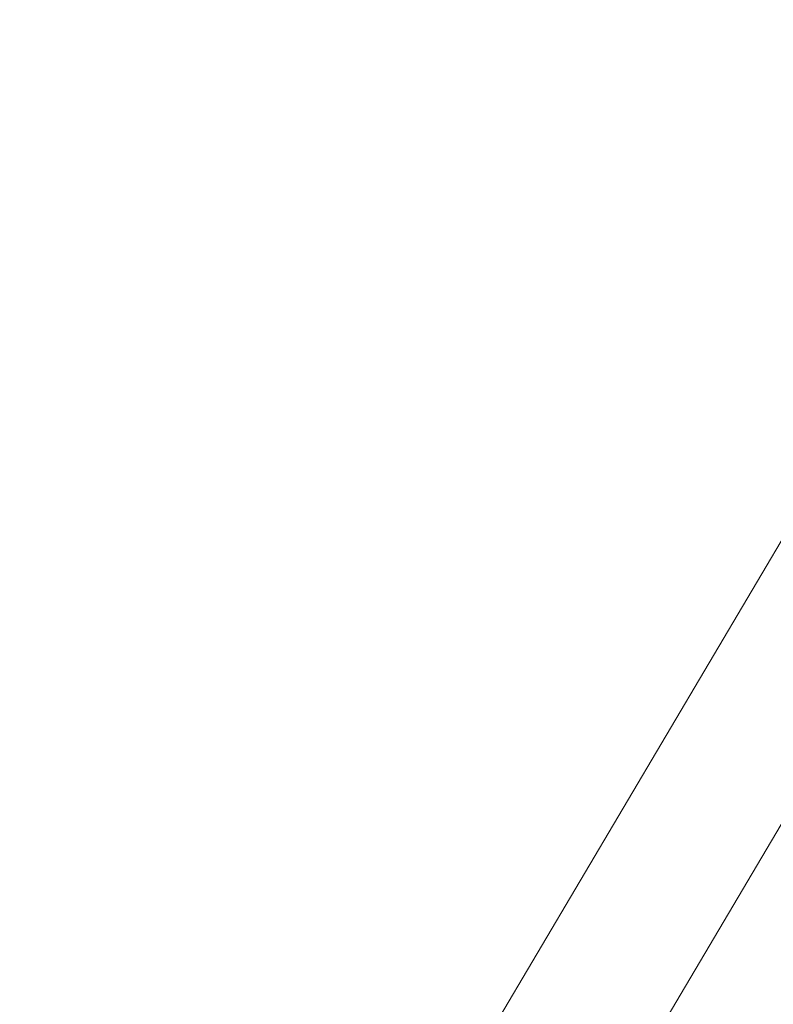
# Model space of a CAD drawing. Header units: metres. Extents: x 90929.1 to 91021.7, y 464820.1 to 464912.3.
# Tile 53 of 63: x 91005.1 to 91005.9, y 464892.5 to 464893.5. Entities that reach past the tile are written whole.
import ezdxf

# ---------------------------------------------------------------- set-up
doc = ezdxf.new("R2010")
doc.units = ezdxf.units.M
doc.layers.add('A-WALL', color=113, linetype='Continuous', lineweight=9)
doc.layers.add('A-WALL-FNSH', color=113, linetype='Continuous', lineweight=9)

msp = doc.modelspace()

# ---------------------------------------------------------------- linework, layer by layer
at = {"layer": 'A-WALL'}
msp.add_line((91006.39883522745, 464893.5495484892), (91005.17891809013, 464891.4878736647), dxfattribs=at)
at = {"layer": 'A-WALL-FNSH'}
msp.add_line((91006.12296592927, 464893.3778819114), (91005.11220656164, 464891.6696862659), dxfattribs=at)

doc.saveas('drawing.dxf')
